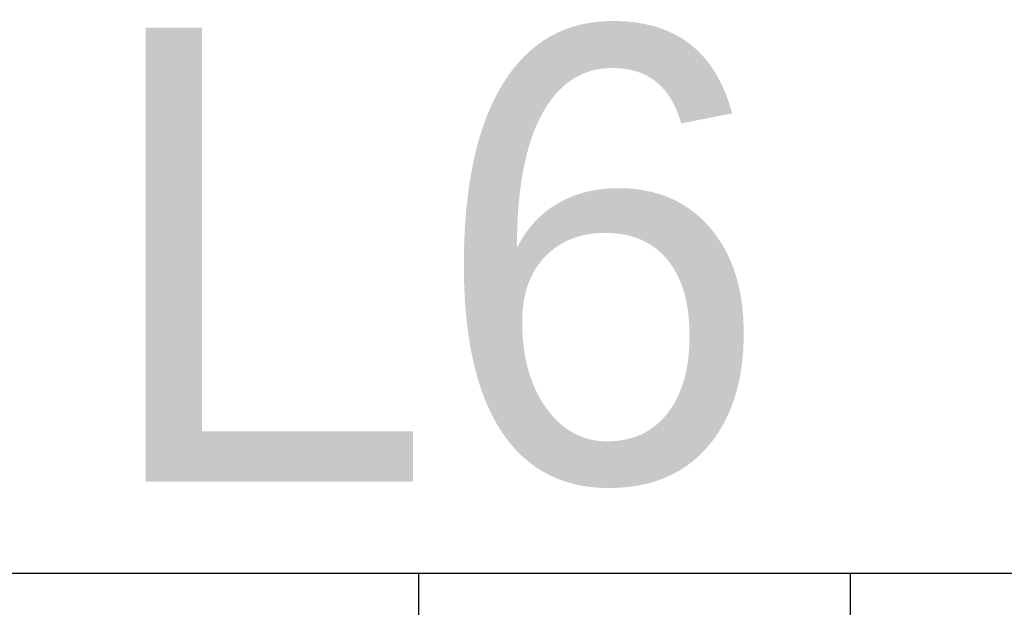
# Model space of a CAD drawing. Extents: x 0 to 210, y 0 to 297.
# Tile 51 of 68: x 136.23 to 140.14, y 202.75 to 205.08. Entities that reach past the tile are written whole.
import ezdxf

# ---------------------------------------------------------------- set-up
doc = ezdxf.new("R2010")
doc.units = 0
doc.layers.get('0').update_dxf_attribs({"linetype": 'CONTINUOUS'})
doc.layers.add('BL$4----', color=7, linetype='CONTINUOUS')
doc.layers.add('ET$1A---_TEKST', color=7, linetype='CONTINUOUS')
doc.styles.add('BURO-018', font='BUROFONT.shx', dxfattribs={"height": 1.8})

msp = doc.modelspace()

# ---------------------------------------------------------------- linework, layer by layer
for p, q in [((139.5302, 202.8836), (135.5759, 202.8836)), ((143.4844, 202.8836), (139.5302, 202.8836))]:
    msp.add_line(p, q)
at = {"layer": 'BL$4----'}
msp.add_line((137.8183, 198.3636), (137.8183, 202.8836), dxfattribs=at)
at = {"layer": 'ET$1A---_TEKST'}
msp.add_line((139.5302, 202.8836), (139.5302, 198.2036), dxfattribs=at)
msp.add_line((139.5302, 202.8836), (139.5302, 198.2036), dxfattribs=at)
msp.add_line((139.5302, 202.8836), (139.5302, 198.2036), dxfattribs=at)

# ---------------------------------------------------------------- texts
at = {"layer": 'BL$4----', "color": 1, "style": 'BURO-018'}
msp.add_text('L6', height=1.8, dxfattribs=at).set_placement((136.5359, 203.2484))

doc.saveas('drawing.dxf')
